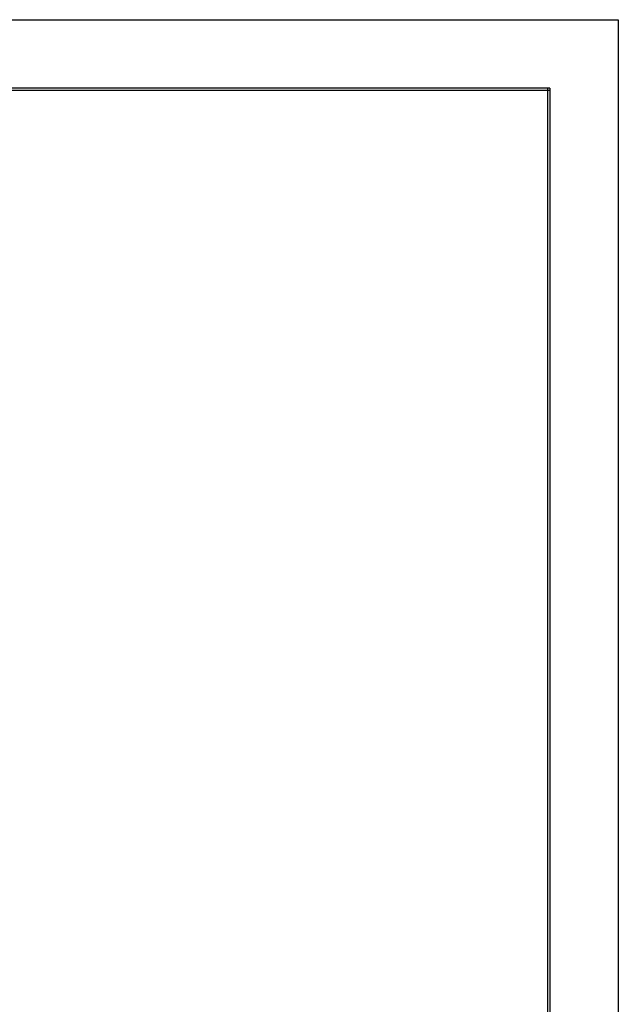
# Model space of a CAD drawing. Extents: x -12 to 408, y -12 to 285.
# Tile 7 of 7: x 303 to 408, y 112 to 285. Entities that reach past the tile are written whole.
import ezdxf

# ---------------------------------------------------------------- set-up
doc = ezdxf.new("R2010")
doc.units = 0
doc.header["$LTSCALE"] = 15
doc.header["$MEASUREMENT"] = 0
doc.layers.get('0').update_dxf_attribs({"linetype": 'CONTINUOUS'})

msp = doc.modelspace()

# ---------------------------------------------------------------- linework, layer by layer
for p, q in [((-12, 285), (408, 285)), ((408, 285), (408, -12))]:
    msp.add_line(p, q)
at = {"color": 7, "linetype": 'Continuous'}
for p, q in [((396, 273), (0, 273)), ((395.6, 273), (395.6, 0)), ((396, 273), (396, 0)), ((396, 272.6), (0, 272.6))]:
    msp.add_line(p, q, dxfattribs=at)

doc.saveas('drawing.dxf')
